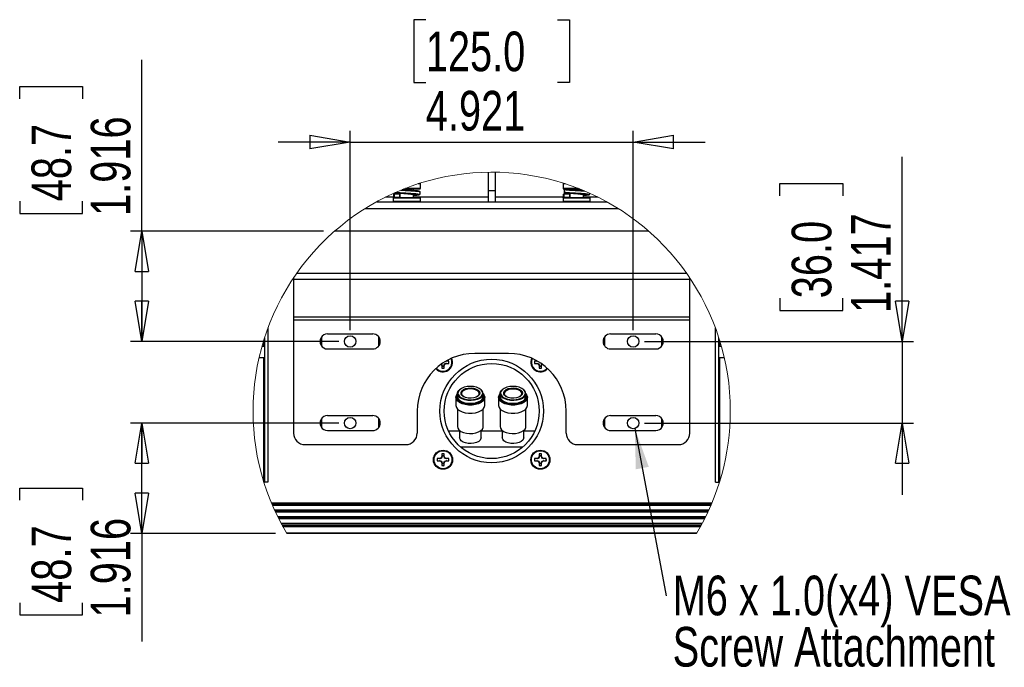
# Model space of a CAD drawing. Header units: inches. Extents: x 0.3 to 33.8, y 0.2 to 21.7.
# Tile 58 of 90: x 25.4 to 28.8, y 4 to 6.2. Entities that reach past the tile are written whole.
import ezdxf

# ---------------------------------------------------------------- set-up
doc = ezdxf.new("R2010")
doc.units = ezdxf.units.IN
doc.header["$MEASUREMENT"] = 0
doc.layers.add('BORDERS', color=7, linetype='Continuous')
doc.styles.add('SLDTEXTSTYLE0', font='TXT', dxfattribs={"width": 0.75})
doc.dimstyles.new('SLDDIMSTYLE1', dxfattribs={"dimtxt": 0.18, "dimasz": 0.14, "dimexe": 0, "dimexo": 0.0625, "dimgap": 0, "dimtad": 0, "dimtih": 1, "dimtoh": 1, "dimdec": 0, "dimrnd": 1e-09, "dimzin": 0, "dimdsep": 46, "dimtxsty": 'Standard', "dimsah": 1, "dimcen": 0.09, "dimadec": 0, "dimazin": 0, "dimtfac": 0.14, "dimtdec": 0, "dimtofl": 0, "dimtmove": 0, "dimatfit": 3, "dimfxl": 0, "dimfrac": 2, "dimtolj": 1, "dimtzin": 0, "dimarcsym": 0})
doc.dimstyles.new('SLDDIMSTYLE5', dxfattribs={"dimtxt": 0.137795, "dimasz": 0.14, "dimexe": 0, "dimexo": 0.0625, "dimgap": 0.034449, "dimtad": 1, "dimdec": 3, "dimlfac": 5, "dimrnd": 1e-09, "dimzin": 12, "dimdsep": 46, "dimtxsty": 'SLDTEXTSTYLE0', "dimblk1": 'CLOSED', "dimblk2": 'CLOSED', "dimsah": 1, "dimcen": 0.09, "dimadec": 0, "dimazin": 3, "dimtfac": 1, "dimtdec": 3, "dimtmove": 0, "dimatfit": 0, "dimldrblk": 'CLOSED', "dimfxl": 0, "dimfrac": 2, "dimtolj": 1, "dimtzin": 12, "dimarcsym": 0})
doc.dimstyles.new('SLDDIMSTYLE6', dxfattribs={"dimtxt": 0.137795, "dimasz": 0.14, "dimexe": 0, "dimexo": 0.0625, "dimgap": 0.034449, "dimtad": 1, "dimdec": 3, "dimlfac": 5, "dimrnd": 1e-09, "dimzin": 12, "dimdsep": 46, "dimtxsty": 'SLDTEXTSTYLE0', "dimblk1": 'CLOSED', "dimblk2": 'CLOSED', "dimsah": 1, "dimcen": 0.09, "dimadec": 0, "dimazin": 3, "dimtfac": 1, "dimtdec": 3, "dimtofl": 0, "dimtmove": 0, "dimatfit": 3, "dimldrblk": 'CLOSED', "dimfxl": 0, "dimfrac": 2, "dimtolj": 1, "dimtzin": 12, "dimarcsym": 0})

# ---------------------------------------------------------------- blocks, each defined once
blk = doc.blocks.new('_Closed')
at = {"color": 0, "linetype": 'ByBlock', "lineweight": -2}
for p, q in [((-1, 0.166667), (0, 0)), ((-1, 0.166667), (-1, -0.166667)), ((0, 0), (-1, -0.166667)), ((0, 0), (-1, 0))]:
    blk.add_line(p, q, dxfattribs=at)
blk = doc.blocks.new('_D_13')
at = {"layer": 'BORDERS'}
for p, q in [((26.8023, 6.2335), (26.7603, 6.2335)), ((26.7603, 6.2335), (26.7603, 6.0148)), ((27.2604, 6.2335), (27.3024, 6.2335)), ((27.3024, 6.2335), (27.3024, 6.0148)), ((26.7603, 6.0148), (26.8023, 6.0148)), ((27.3024, 6.0148), (27.2604, 6.0148)), ((26.5392, 5.155), (26.5392, 5.848)), ((27.5235, 5.155), (27.5235, 5.848)), ((26.5392, 5.8086), (26.2892, 5.8086)), ((26.5392, 5.8086), (27.5235, 5.8086)), ((27.5235, 5.8086), (27.7735, 5.8086))]:
    blk.add_line(p, q, dxfattribs=at)
at = {"layer": 'BORDERS', "xscale": 0.14, "yscale": 0.14}
blk.add_blockref('_Closed', (26.5392, 5.8086, -0.3881), dxfattribs=at)
at = {"layer": 'BORDERS', "xscale": 0.14, "yscale": 0.14, "rotation": 180.0000000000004}
blk.add_blockref('_Closed', (27.5235, 5.8086, -0.3881), dxfattribs=at)
at = {"layer": 'BORDERS', "char_height": 0.1378, "attachment_point": 1, "style": 'SLDTEXTSTYLE0'}
for s, insert in [('125.0', (26.8023, 6.1924)), ('4.921', (26.8023, 5.9862))]:
    blk.add_mtext(s, dxfattribs=dict(at, insert=insert))
blk = doc.blocks.new('_D_14')
at = {"layer": 'BORDERS'}
for p, q in [((25.8148, 5.4989), (25.8148, 6.0938)), ((25.3899, 5.959), (25.3899, 6.0009)), ((25.3899, 6.0009), (25.6086, 6.0009)), ((25.6086, 6.0009), (25.6086, 5.959)), ((25.3899, 5.6026), (25.3899, 5.5606)), ((25.6086, 5.5606), (25.6086, 5.6026)), ((25.3899, 5.5606), (25.6086, 5.5606)), ((26.4459, 5.4989), (25.7754, 5.4989)), ((25.8148, 5.4989), (25.8148, 5.1156)), ((26.4999, 5.1156), (25.7754, 5.1156))]:
    blk.add_line(p, q, dxfattribs=at)
at = {"layer": 'BORDERS', "xscale": 0.14, "yscale": 0.14}
for p, rotation in [((25.8148, 5.4989, -0.3881), 90.0000000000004), ((25.8148, 5.1156, -0.3881), 270.0000000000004)]:
    blk.add_blockref('_Closed', p, dxfattribs=dict(at, rotation=rotation))
at = {"layer": 'BORDERS', "char_height": 0.1378, "attachment_point": 1, "rotation": 90, "style": 'SLDTEXTSTYLE0'}
for s, insert in [('1.916', (25.6371, 5.5517)), ('48.7', (25.431, 5.6026))]:
    blk.add_mtext(s, dxfattribs=dict(at, insert=insert))
blk = doc.blocks.new('_D_15')
at = {"layer": 'BORDERS'}
for p, q in [((26.4999, 4.8322), (25.7754, 4.8322)), ((25.8148, 4.4489), (25.8148, 4.8322)), ((25.3899, 4.5639), (25.3899, 4.6059)), ((25.3899, 4.6059), (25.6086, 4.6059)), ((25.6086, 4.6059), (25.6086, 4.5639)), ((26.2791, 4.4489), (25.7754, 4.4489)), ((25.8148, 4.4489), (25.8148, 4.0727)), ((25.3899, 4.2076), (25.3899, 4.1656)), ((25.6086, 4.1656), (25.6086, 4.2076)), ((25.3899, 4.1656), (25.6086, 4.1656))]:
    blk.add_line(p, q, dxfattribs=at)
at = {"layer": 'BORDERS', "xscale": 0.14, "yscale": 0.14}
for p, rotation in [((25.8148, 4.8322, -0.3881), 90.0000000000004), ((25.8148, 4.4489, -0.3881), 270.0000000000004)]:
    blk.add_blockref('_Closed', p, dxfattribs=dict(at, rotation=rotation))
at = {"layer": 'BORDERS', "char_height": 0.1378, "attachment_point": 1, "rotation": 90, "style": 'SLDTEXTSTYLE0'}
for s, insert in [('1.916', (25.6371, 4.1567)), ('48.7', (25.431, 4.2076))]:
    blk.add_mtext(s, dxfattribs=dict(at, insert=insert))
blk = doc.blocks.new('_D_16')
at = {"layer": 'BORDERS'}
for p, q in [((28.4586, 5.1156), (28.4586, 5.7569)), ((28.0337, 5.622), (28.0337, 5.664)), ((28.0337, 5.664), (28.2524, 5.664)), ((28.2524, 5.664), (28.2524, 5.622)), ((28.0337, 5.2656), (28.0337, 5.2237)), ((28.2524, 5.2237), (28.2524, 5.2656)), ((28.0337, 5.2237), (28.2524, 5.2237)), ((27.5629, 5.1156), (28.498, 5.1156)), ((28.4586, 5.1156), (28.4586, 4.8322)), ((27.5629, 4.8322), (28.498, 4.8322)), ((28.4586, 4.8322), (28.4586, 4.5822))]:
    blk.add_line(p, q, dxfattribs=at)
at = {"layer": 'BORDERS', "xscale": 0.14, "yscale": 0.14}
for p, rotation in [((28.4586, 5.1156, -0.3881), 269.9999999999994), ((28.4586, 4.8322, -0.3881), 89.99999999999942)]:
    blk.add_blockref('_Closed', p, dxfattribs=dict(at, rotation=rotation))
at = {"layer": 'BORDERS', "char_height": 0.1378, "attachment_point": 1, "rotation": 90, "style": 'SLDTEXTSTYLE0'}
for s, insert in [('1.417', (28.281, 5.2147)), ('36.0', (28.0748, 5.2656))]:
    blk.add_mtext(s, dxfattribs=dict(at, insert=insert))
blk = doc.blocks.new('SW_NOTE_0_16')
at = {"layer": 'BORDERS', "color": 0, "char_height": 0.137795, "attachment_point": 1, "style": 'SLDTEXTSTYLE0'}
for s, insert in [('M6 x 1.0(x4) VESA Mounting', (0.0221, 0.0696)), ('Screw Attachment', (0.0221, -0.1086))]:
    blk.add_mtext(s, dxfattribs=dict(at, insert=insert))

msp = doc.modelspace()

# ---------------------------------------------------------------- linework, layer by layer
at = {"color": 7, "linetype": 'Continuous', "lineweight": 25}
for p, q in [((27.01954, 5.70375), (27.01954, 5.64063)), ((27.04317, 5.70375), (27.04317, 5.64063)), ((26.78332, 5.66336), (26.77536, 5.66336)), ((26.78332, 5.66336), (26.78237, 5.6656)), ((26.78332, 5.64762), (26.78332, 5.66336)), ((27.28034, 5.6656), (27.27939, 5.66336)), ((27.27939, 5.66336), (27.27939, 5.64762)), ((27.28735, 5.66336), (27.27939, 5.66336)), ((26.69133, 5.61701), (26.6618, 5.61701)), ((26.68962, 5.62728), (26.68962, 5.61823)), ((26.68962, 5.61824), (26.69284, 5.6172)), ((26.68963, 5.6273), (26.69284, 5.62626)), ((26.69139, 5.62907), (26.69438, 5.62803)), ((26.69284, 5.6172), (26.69284, 5.62626)), ((26.69515, 5.63265), (26.69511, 5.63267)), ((26.71246, 5.62805), (26.71063, 5.62735)), ((26.71246, 5.61701), (26.71124, 5.61701)), ((26.71128, 5.62636), (26.71128, 5.6173)), ((26.71246, 5.63103), (26.71246, 5.61544)), ((26.78096, 5.64525), (26.72508, 5.64525)), ((26.78332, 5.64762), (26.7311, 5.64762)), ((26.73121, 5.62976), (26.73299, 5.62958)), ((26.75475, 5.62718), (26.75657, 5.62692)), ((26.7597, 5.64049), (26.7597, 5.64525)), ((26.7597, 5.61544), (26.7597, 5.62634)), ((27.01954, 5.61701), (26.7597, 5.61701)), ((26.78254, 5.62691), (26.78254, 5.63597)), ((27.01954, 5.64063), (27.01954, 5.60126)), ((27.01954, 5.64063), (27.04317, 5.64063)), ((27.04317, 5.64063), (27.04317, 5.60126)), ((27.28167, 5.61701), (27.04317, 5.61701)), ((27.28765, 5.64762), (27.27939, 5.64762)), ((27.28017, 5.61824), (27.28339, 5.6172)), ((27.28018, 5.6273), (27.28339, 5.62626)), ((27.28018, 5.62728), (27.28018, 5.61823)), ((27.2896, 5.64525), (27.28175, 5.64525)), ((27.28194, 5.62907), (27.28493, 5.62803)), ((27.28339, 5.6172), (27.28339, 5.62626)), ((27.28417, 5.63443), (27.28417, 5.64348)), ((27.33161, 5.64762), (27.28765, 5.64762)), ((27.33763, 5.64525), (27.2896, 5.64525)), ((27.30301, 5.62805), (27.30119, 5.62735)), ((27.30301, 5.61701), (27.30179, 5.61701)), ((27.30183, 5.62636), (27.30183, 5.6173)), ((27.30301, 5.63103), (27.30301, 5.61544)), ((27.32176, 5.62976), (27.32354, 5.62958)), ((27.3453, 5.62718), (27.34712, 5.62692)), ((27.35025, 5.61544), (27.35025, 5.62634)), ((27.40091, 5.61701), (27.35025, 5.61701)), ((27.37309, 5.62691), (27.37309, 5.63021)), ((26.63169, 5.60126), (27.43102, 5.60126)), ((26.68884, 5.61402), (26.68884, 5.60268)), ((26.73608, 5.61402), (26.68884, 5.61402)), ((26.68884, 5.60268), (26.73608, 5.60268)), ((26.69025, 5.61544), (26.73608, 5.61544)), ((26.73608, 5.61544), (26.78191, 5.61544)), ((26.78332, 5.61402), (26.73608, 5.61402)), ((26.73608, 5.60268), (26.78332, 5.60268)), ((26.78332, 5.60268), (26.78332, 5.61402)), ((27.01954, 5.60126), (27.04317, 5.60126)), ((27.27939, 5.61402), (27.27939, 5.60268)), ((27.32663, 5.61402), (27.27939, 5.61402)), ((27.27939, 5.60268), (27.32663, 5.60268)), ((27.2808, 5.61544), (27.32663, 5.61544)), ((27.32663, 5.61544), (27.37246, 5.61544)), ((27.37388, 5.61402), (27.32663, 5.61402)), ((27.32663, 5.60268), (27.37388, 5.60268)), ((27.37388, 5.60268), (27.37388, 5.61402)), ((26.59143, 5.57764), (27.47128, 5.57764)), ((27.5774, 5.4989), (26.48531, 5.4989)), ((26.35362, 5.35292), (27.70909, 5.35292)), ((26.34238, 5.33661), (26.34238, 5.33254)), ((26.34238, 5.33254), (27.72033, 5.33254)), ((26.34238, 5.33254), (26.34238, 5.20063)), ((27.72033, 5.33254), (27.72033, 5.33661)), ((27.72033, 5.20063), (27.72033, 5.33254)), ((26.34238, 5.20063), (27.72033, 5.20063)), ((26.34238, 5.20063), (26.34238, 5.19044)), ((26.34238, 5.19044), (27.72033, 5.19044)), ((26.34238, 5.19044), (26.34238, 4.79674)), ((27.72033, 5.19044), (27.72033, 5.20063)), ((27.72033, 4.79674), (27.72033, 5.19044)), ((26.25326, 5.1626), (26.25326, 4.6269)), ((26.46049, 5.14162), (26.61797, 5.14162)), ((27.44474, 5.14162), (27.60222, 5.14162)), ((27.80926, 4.6269), (27.80926, 5.16314)), ((26.23826, 5.1184), (26.23826, 5.09785)), ((26.24126, 5.12793), (26.24126, 4.6269)), ((26.43923, 5.13057), (26.43923, 5.10069)), ((26.63923, 5.10069), (26.63923, 5.13057)), ((27.42348, 5.13057), (27.42348, 5.10069)), ((27.62348, 5.10069), (27.62348, 5.13057)), ((27.82126, 4.6269), (27.82126, 5.12855)), ((27.82426, 5.09785), (27.82426, 5.11905)), ((26.24126, 5.09785), (26.23221, 5.09785)), ((26.46049, 5.08965), (26.61797, 5.08965)), ((27.09041, 5.0739), (26.9723, 5.0739)), ((27.44474, 5.08965), (27.60222, 5.08965)), ((27.8305, 5.09785), (27.82126, 5.09785)), ((26.22264, 5.06035), (26.24126, 5.06035)), ((26.23826, 5.06035), (26.23826, 4.6294)), ((26.85567, 5.03637), (26.85794, 5.03089)), ((26.8653, 5.03108), (26.86753, 5.03773)), ((26.86626, 5.03089), (26.86863, 5.03663)), ((26.86753, 5.03773), (26.86863, 5.03663)), ((26.86863, 5.03663), (26.87437, 5.039)), ((26.87437, 5.04732), (26.87338, 5.04773)), ((26.87417, 5.04636), (26.87437, 5.04732)), ((26.88219, 5.04717), (26.87417, 5.04636)), ((26.87417, 5.03996), (26.87437, 5.039)), ((26.87417, 5.03996), (26.88219, 5.03915)), ((26.88248, 5.04732), (26.87437, 5.04732)), ((26.87437, 5.039), (26.88248, 5.039)), ((26.88219, 5.04717), (26.88248, 5.04732)), ((26.88219, 5.03915), (26.88248, 5.039)), ((27.18835, 5.04732), (27.18024, 5.04732)), ((27.18052, 5.04717), (27.18024, 5.04732)), ((27.18052, 5.03915), (27.18024, 5.039)), ((27.18024, 5.039), (27.18835, 5.039)), ((27.18854, 5.04636), (27.18052, 5.04717)), ((27.18052, 5.03915), (27.18854, 5.03996)), ((27.18933, 5.04773), (27.18835, 5.04732)), ((27.18854, 5.04636), (27.18835, 5.04732)), ((27.18854, 5.03996), (27.18835, 5.039)), ((27.18835, 5.039), (27.19408, 5.03663)), ((27.18854, 5.03996), (27.19518, 5.03773)), ((27.19518, 5.03773), (27.19408, 5.03663)), ((27.19408, 5.03663), (27.19646, 5.03089)), ((27.20382, 5.03108), (27.20605, 5.03773)), ((27.20478, 5.03089), (27.20705, 5.03637)), ((27.82126, 5.06035), (27.84007, 5.06035)), ((27.82426, 4.62876), (27.82426, 5.06035)), ((26.85889, 5.03108), (26.85794, 5.03089)), ((26.85794, 5.03089), (26.85794, 5.02278)), ((26.85809, 5.02307), (26.85794, 5.02278)), ((26.85889, 5.03108), (26.85809, 5.02307)), ((26.8653, 5.03108), (26.86626, 5.03089)), ((26.8661, 5.02307), (26.8653, 5.03108)), ((26.8661, 5.02307), (26.86626, 5.02278)), ((26.86626, 5.02278), (26.86626, 5.03089)), ((27.19741, 5.03108), (27.19646, 5.03089)), ((27.19646, 5.03089), (27.19646, 5.02278)), ((27.19661, 5.02307), (27.19646, 5.02278)), ((27.19741, 5.03108), (27.19661, 5.02307)), ((27.20382, 5.03108), (27.20478, 5.03089)), ((27.20462, 5.02307), (27.20382, 5.03108)), ((27.20462, 5.02307), (27.20478, 5.02278)), ((27.20478, 5.02278), (27.20478, 5.03089)), ((26.91234, 4.93257), (26.91136, 4.93105)), ((26.91209, 4.93458), (26.91209, 4.925)), ((26.98999, 4.93627), (26.98941, 4.93294)), ((27.00229, 4.925), (27.00229, 4.93458)), ((27.06043, 4.9322), (27.05971, 4.93105)), ((27.06043, 4.93458), (27.06043, 4.925)), ((27.13833, 4.93626), (27.13775, 4.93294)), ((27.15063, 4.92499), (27.15063, 4.93458)), ((26.90719, 4.92163), (26.90719, 4.89321)), ((26.91057, 4.92697), (26.91209, 4.93066)), ((27.00405, 4.92584), (27.00429, 4.92331)), ((27.00495, 4.92072), (27.00519, 4.92331)), ((27.00719, 4.89321), (27.00719, 4.92163)), ((27.05553, 4.92163), (27.05553, 4.8932)), ((27.05891, 4.92696), (27.06043, 4.93066)), ((27.15239, 4.92584), (27.15263, 4.92331)), ((27.15329, 4.92072), (27.15353, 4.92331)), ((27.15553, 4.8932), (27.15553, 4.92163)), ((26.7723, 4.8739), (26.7723, 4.79674)), ((26.91208, 4.88153), (26.91208, 4.82004)), ((27.00228, 4.82004), (27.00228, 4.88153)), ((27.06043, 4.88153), (27.06043, 4.82004)), ((27.15063, 4.82004), (27.15063, 4.88152)), ((27.29041, 4.79674), (27.29041, 4.8739)), ((26.43923, 4.84711), (26.43923, 4.81723)), ((26.46049, 4.85815), (26.61797, 4.85815)), ((26.63923, 4.81723), (26.63923, 4.84711)), ((27.42348, 4.84711), (27.42348, 4.81723)), ((27.44474, 4.85815), (27.60222, 4.85815)), ((27.62348, 4.81723), (27.62348, 4.84711)), ((26.46049, 4.80618), (26.61797, 4.80618)), ((26.881, 4.80525), (26.91988, 4.80525)), ((26.91988, 4.80632), (26.91988, 4.78102)), ((26.99448, 4.78101), (26.99448, 4.80632)), ((26.99448, 4.80525), (27.06823, 4.80525)), ((27.06823, 4.80632), (27.06822, 4.78101)), ((27.14282, 4.78101), (27.14283, 4.80632)), ((27.14283, 4.80525), (27.18171, 4.80525)), ((27.44474, 4.80618), (27.60222, 4.80618)), ((26.38175, 4.75737), (26.73293, 4.75737)), ((27.13829, 4.74787), (26.92442, 4.74787)), ((27.32978, 4.75737), (27.68096, 4.75737)), ((26.84983, 4.7088), (26.84172, 4.7088)), ((26.842, 4.70865), (26.84172, 4.7088)), ((26.842, 4.70063), (26.84172, 4.70048)), ((26.84172, 4.70048), (26.84983, 4.70048)), ((26.85002, 4.70784), (26.842, 4.70865)), ((26.842, 4.70063), (26.85002, 4.70144)), ((26.85556, 4.71118), (26.84983, 4.7088)), ((26.85002, 4.70784), (26.84983, 4.7088)), ((26.85002, 4.70144), (26.84983, 4.70048)), ((26.84983, 4.70048), (26.85556, 4.69811)), ((26.85002, 4.70144), (26.85666, 4.69921)), ((26.85794, 4.71691), (26.85556, 4.71118)), ((26.85666, 4.71007), (26.85556, 4.71118)), ((26.85666, 4.69921), (26.85556, 4.69811)), ((26.85556, 4.69811), (26.85794, 4.69237)), ((26.85889, 4.71672), (26.85666, 4.71007)), ((26.85794, 4.72502), (26.85794, 4.71691)), ((26.85809, 4.72474), (26.85794, 4.72502)), ((26.85889, 4.71672), (26.85794, 4.71691)), ((26.85889, 4.69256), (26.85794, 4.69237)), ((26.85794, 4.69237), (26.85794, 4.68426)), ((26.85809, 4.72474), (26.85889, 4.71672)), ((26.85889, 4.69256), (26.85809, 4.68454)), ((26.8653, 4.71672), (26.8661, 4.72474)), ((26.8653, 4.71672), (26.86626, 4.71691)), ((26.8653, 4.69256), (26.86753, 4.69921)), ((26.8653, 4.69256), (26.86626, 4.69237)), ((26.8661, 4.68454), (26.8653, 4.69256)), ((26.8661, 4.72474), (26.86626, 4.72502)), ((26.86626, 4.71691), (26.86626, 4.72502)), ((26.86863, 4.71118), (26.86626, 4.71691)), ((26.86626, 4.69237), (26.86863, 4.69811)), ((26.86626, 4.68426), (26.86626, 4.69237)), ((26.86753, 4.71007), (26.86863, 4.71118)), ((26.87417, 4.70784), (26.86753, 4.71007)), ((26.86753, 4.69921), (26.86863, 4.69811)), ((26.87437, 4.7088), (26.86863, 4.71118)), ((26.86863, 4.69811), (26.87437, 4.70048)), ((26.87417, 4.70784), (26.87437, 4.7088)), ((26.88219, 4.70865), (26.87417, 4.70784)), ((26.87417, 4.70144), (26.87437, 4.70048)), ((26.87417, 4.70144), (26.88219, 4.70063)), ((26.88248, 4.7088), (26.87437, 4.7088)), ((26.87437, 4.70048), (26.88248, 4.70048)), ((26.88219, 4.70865), (26.88248, 4.7088)), ((26.88219, 4.70063), (26.88248, 4.70048)), ((27.18835, 4.7088), (27.18024, 4.7088)), ((27.18052, 4.70865), (27.18024, 4.7088)), ((27.18052, 4.70063), (27.18024, 4.70048)), ((27.18024, 4.70048), (27.18835, 4.70048)), ((27.18854, 4.70784), (27.18052, 4.70865)), ((27.18052, 4.70063), (27.18854, 4.70144)), ((27.19408, 4.71118), (27.18835, 4.7088)), ((27.18854, 4.70784), (27.18835, 4.7088)), ((27.18854, 4.70144), (27.18835, 4.70048)), ((27.18835, 4.70048), (27.19408, 4.69811)), ((27.18854, 4.70144), (27.19518, 4.69921)), ((27.19646, 4.71691), (27.19408, 4.71118)), ((27.19518, 4.71007), (27.19408, 4.71118)), ((27.19518, 4.69921), (27.19408, 4.69811)), ((27.19408, 4.69811), (27.19646, 4.69237)), ((27.19741, 4.71672), (27.19518, 4.71007)), ((27.19646, 4.72502), (27.19646, 4.71691)), ((27.19661, 4.72474), (27.19646, 4.72502)), ((27.19741, 4.71672), (27.19646, 4.71691)), ((27.19741, 4.69256), (27.19646, 4.69237)), ((27.19646, 4.69237), (27.19646, 4.68426)), ((27.19661, 4.72474), (27.19741, 4.71672)), ((27.19741, 4.69256), (27.19661, 4.68454)), ((27.20382, 4.71672), (27.20462, 4.72474)), ((27.20382, 4.71672), (27.20478, 4.71691)), ((27.20382, 4.69256), (27.20605, 4.69921)), ((27.20382, 4.69256), (27.20478, 4.69237)), ((27.20462, 4.68454), (27.20382, 4.69256)), ((27.20462, 4.72474), (27.20478, 4.72502)), ((27.20478, 4.71691), (27.20478, 4.72502)), ((27.20715, 4.71118), (27.20478, 4.71691)), ((27.20478, 4.69237), (27.20715, 4.69811)), ((27.20478, 4.68426), (27.20478, 4.69237)), ((27.20605, 4.71007), (27.20715, 4.71118)), ((27.2127, 4.70784), (27.20605, 4.71007)), ((27.20605, 4.69921), (27.20715, 4.69811)), ((27.21289, 4.7088), (27.20715, 4.71118)), ((27.20715, 4.69811), (27.21289, 4.70048)), ((27.2127, 4.70784), (27.21289, 4.7088)), ((27.22071, 4.70865), (27.2127, 4.70784)), ((27.2127, 4.70144), (27.21289, 4.70048)), ((27.2127, 4.70144), (27.22071, 4.70063)), ((27.221, 4.7088), (27.21289, 4.7088)), ((27.21289, 4.70048), (27.221, 4.70048)), ((27.22071, 4.70865), (27.221, 4.7088)), ((27.22071, 4.70063), (27.221, 4.70048)), ((26.85809, 4.68454), (26.85794, 4.68426)), ((26.8661, 4.68454), (26.86626, 4.68426)), ((27.19661, 4.68454), (27.19646, 4.68426)), ((27.20462, 4.68454), (27.20478, 4.68426)), ((26.23903, 4.6269), (26.24126, 4.6269)), ((26.25326, 4.6269), (26.24126, 4.6269)), ((27.80926, 4.6269), (27.82126, 4.6269)), ((27.82126, 4.6269), (27.82368, 4.6269)), ((26.26518, 4.5549), (27.79753, 4.5549)), ((27.7967, 4.5529), (26.26602, 4.5529)), ((27.79628, 4.5519), (26.26644, 4.5519)), ((27.79405, 4.54666), (26.26866, 4.54666)), ((27.79347, 4.54531), (26.26925, 4.54531)), ((27.78663, 4.5299), (26.27608, 4.5299)), ((27.78601, 4.52854), (26.2767, 4.52854)), ((27.78367, 4.52346), (26.27904, 4.52346)), ((27.78304, 4.52211), (26.27967, 4.52211)), ((27.77563, 4.5067), (26.28708, 4.5067)), ((27.77496, 4.50534), (26.28775, 4.50534)), ((27.77242, 4.50026), (26.29029, 4.50026)), ((27.77174, 4.49891), (26.29097, 4.49891)), ((27.76373, 4.4835), (26.29898, 4.4835)), ((27.763, 4.48214), (26.29971, 4.48214)), ((26.30254, 4.4769), (27.76017, 4.4769)), ((26.30308, 4.4759), (27.75963, 4.4759)), ((26.30418, 4.4739), (27.75853, 4.4739)), ((27.75743, 4.4719), (26.30528, 4.4719)), ((26.31731, 4.4509), (27.7454, 4.4509)), ((27.74421, 4.4489), (26.3185, 4.4489))]:
    msp.add_line(p, q, dxfattribs=at)
at = {"color": 7, "linetype": 'Continuous', "lineweight": 25, "flags": 128}
for points in [[(27.00719, 4.92163), (27.00573, 4.91516), (27.00146, 4.90906), (26.99461, 4.90369), (26.98559, 4.89937), (26.97492, 4.89634), (26.96321, 4.89478), (26.95116, 4.89478), (26.93945, 4.89634), (26.92878, 4.89937), (26.91976, 4.9037), (26.91291, 4.90906), (26.90864, 4.91516), (26.90719, 4.92163), (26.90864, 4.92811), (26.91205, 4.93327)], [(27.00229, 4.93458), (27.00087, 4.92852), (26.99671, 4.92283), (26.99006, 4.91788), (26.98135, 4.91398), (26.97112, 4.91138), (26.96002, 4.91023), (26.94873, 4.91062), (26.93798, 4.91251), (26.92844, 4.91578), (26.9207, 4.92024), (26.91525, 4.9256), (26.91244, 4.93153), (26.91244, 4.93764), (26.91525, 4.94357), (26.9207, 4.94893), (26.92349, 4.9508)], [(26.91456, 4.93281), (26.91555, 4.93023), (26.91986, 4.92461), (26.92671, 4.91978), (26.93564, 4.91607), (26.94603, 4.91374), (26.95719, 4.91295), (26.96834, 4.91374), (26.97874, 4.91607), (26.98766, 4.91978), (26.99451, 4.92461), (26.99828, 4.92924)], [(26.99741, 4.94464), (26.99451, 4.94792), (26.98766, 4.95275), (26.97874, 4.95646), (26.96834, 4.95879), (26.95719, 4.95958), (26.94603, 4.95879), (26.93564, 4.95646), (26.92671, 4.95275), (26.91986, 4.94793), (26.9159, 4.94296)], [(26.92495, 4.933), (26.92475, 4.93362), (26.92475, 4.93891), (26.92763, 4.94397), (26.93314, 4.94834), (26.94079, 4.95163), (26.94989, 4.95357), (26.95964, 4.95396), (26.96917, 4.95278), (26.97764, 4.95014), (26.98429, 4.94626), (26.98853, 4.9415), (26.98999, 4.93627), (26.98999, 4.93627)], [(26.98941, 4.93294), (26.98853, 4.93104), (26.98429, 4.92627), (26.97764, 4.92239), (26.96917, 4.91975), (26.95964, 4.91857), (26.94989, 4.91897), (26.94079, 4.9209), (26.93314, 4.9242), (26.92763, 4.92857), (26.92495, 4.933)], [(26.98799, 4.93458), (26.98648, 4.93973), (26.9821, 4.94438), (26.97529, 4.94806), (26.9667, 4.95043), (26.95719, 4.95125), (26.94767, 4.95043), (26.93908, 4.94807), (26.93227, 4.94438), (26.92789, 4.93973), (26.92639, 4.93458), (26.92789, 4.92944), (26.93227, 4.92479), (26.93287, 4.92436)], [(26.98798, 4.93425), (26.98648, 4.93906), (26.9821, 4.94371), (26.97529, 4.94739), (26.9667, 4.94976), (26.95719, 4.95057), (26.94767, 4.94976), (26.93908, 4.94739), (26.93227, 4.94371), (26.92789, 4.93906), (26.92639, 4.93425)], [(27.00029, 4.93627), (26.99882, 4.9423), (26.99741, 4.94464)], [(26.99828, 4.92924), (26.99882, 4.93023), (27.00029, 4.93627)], [(27.00229, 4.93331), (27.00573, 4.92811), (27.00719, 4.92163)], [(27.00519, 4.92331), (27.00379, 4.92953), (27.00229, 4.9322)], [(27.15553, 4.92163), (27.15407, 4.91516), (27.1498, 4.90906), (27.14295, 4.90369), (27.13393, 4.89937), (27.12326, 4.89634), (27.11155, 4.89478), (27.0995, 4.89478), (27.0878, 4.89634), (27.07712, 4.89937), (27.0681, 4.90369), (27.06125, 4.90906), (27.05698, 4.91516), (27.05553, 4.92163), (27.05698, 4.9281), (27.06043, 4.93331)], [(27.15063, 4.93458), (27.14921, 4.92851), (27.14505, 4.92283), (27.1384, 4.91788), (27.12969, 4.91398), (27.11946, 4.91138), (27.10836, 4.91023), (27.09708, 4.91061), (27.08632, 4.9125), (27.07678, 4.91578), (27.06904, 4.92024), (27.06359, 4.9256), (27.06078, 4.93152), (27.06078, 4.93764), (27.06359, 4.94356), (27.06904, 4.94892), (27.07178, 4.95077)], [(27.0629, 4.93281), (27.0639, 4.93023), (27.0682, 4.92461), (27.07505, 4.91978), (27.08398, 4.91607), (27.09437, 4.91374), (27.10553, 4.91295), (27.11668, 4.91374), (27.12708, 4.91607), (27.136, 4.91978), (27.14285, 4.9246), (27.14662, 4.92924)], [(27.14575, 4.94464), (27.14285, 4.94792), (27.136, 4.95275), (27.12708, 4.95646), (27.11668, 4.95879), (27.10553, 4.95958), (27.09437, 4.95879), (27.08398, 4.95646), (27.07505, 4.95275), (27.0682, 4.94792), (27.06424, 4.94296)], [(27.07329, 4.933), (27.07309, 4.93362), (27.07309, 4.93891), (27.07598, 4.94396), (27.08148, 4.94833), (27.08913, 4.95163), (27.09823, 4.95356), (27.10798, 4.95396), (27.11751, 4.95278), (27.12598, 4.95014), (27.13263, 4.94626), (27.13687, 4.94149), (27.13833, 4.93626), (27.13833, 4.93626)], [(27.13775, 4.93294), (27.13687, 4.93103), (27.13263, 4.92627), (27.12598, 4.92239), (27.11751, 4.91975), (27.10798, 4.91857), (27.09823, 4.91896), (27.08913, 4.9209), (27.08148, 4.92419), (27.07598, 4.92857), (27.07329, 4.933)], [(27.13633, 4.93458), (27.13482, 4.93973), (27.13045, 4.94438), (27.12363, 4.94806), (27.11505, 4.95043), (27.10553, 4.95125), (27.09601, 4.95043), (27.08742, 4.94806), (27.08061, 4.94438), (27.07623, 4.93973), (27.07473, 4.93458), (27.07623, 4.92943), (27.08061, 4.92479), (27.08121, 4.92436)], [(27.13632, 4.93425), (27.13589, 4.93672), (27.1328, 4.94165), (27.12704, 4.94583), (27.11917, 4.94885), (27.10997, 4.9504), (27.10034, 4.95033), (27.09121, 4.94866), (27.08348, 4.94555), (27.07792, 4.94129), (27.07505, 4.93632), (27.07473, 4.93425)], [(27.14863, 4.93626), (27.14716, 4.9423), (27.14575, 4.94464)], [(27.14662, 4.92924), (27.14716, 4.93023), (27.14863, 4.93626)], [(27.15063, 4.93331), (27.15407, 4.9281), (27.15553, 4.92163)], [(27.15353, 4.92331), (27.15213, 4.92953), (27.15063, 4.9322)], [(26.90964, 4.91976), (26.91058, 4.9171), (26.91468, 4.91125), (26.92126, 4.90609), (26.92992, 4.90194), (26.94016, 4.89903), (26.9514, 4.89754), (26.96297, 4.89754), (26.97421, 4.89903), (26.98445, 4.90194), (26.99311, 4.90609), (26.99969, 4.91125), (27.00379, 4.9171), (27.00495, 4.92072)], [(27.00163, 4.91487), (26.99846, 4.91104), (26.99152, 4.90587), (26.98242, 4.9018), (26.97174, 4.89908), (26.96014, 4.89788), (26.94836, 4.89828), (26.93713, 4.90026), (26.92716, 4.90368), (26.91908, 4.90834), (26.91339, 4.91393), (26.91205, 4.91603)], [(26.91209, 4.925), (26.91244, 4.92194), (26.91525, 4.91602), (26.9207, 4.91066), (26.92844, 4.9062), (26.93798, 4.90292), (26.94873, 4.90103), (26.96002, 4.90065), (26.97112, 4.90179), (26.98135, 4.90439), (26.99006, 4.90829), (26.99671, 4.91324), (27.00087, 4.91893), (27.00229, 4.925)], [(27.00429, 4.92331), (27.00281, 4.91698), (27.00163, 4.91487)], [(27.00229, 4.93066), (27.00281, 4.92965), (27.00405, 4.92584)], [(27.05798, 4.91976), (27.05892, 4.9171), (27.06303, 4.91124), (27.0696, 4.90609), (27.07826, 4.90194), (27.08851, 4.89903), (27.09974, 4.89753), (27.11131, 4.89753), (27.12255, 4.89903), (27.13279, 4.90194), (27.14146, 4.90609), (27.14803, 4.91124), (27.15213, 4.9171), (27.15329, 4.92072)], [(27.14997, 4.91487), (27.1468, 4.91104), (27.13986, 4.90587), (27.13076, 4.9018), (27.12008, 4.89908), (27.10848, 4.89788), (27.0967, 4.89828), (27.08547, 4.90026), (27.0755, 4.90368), (27.06742, 4.90834), (27.06173, 4.91393), (27.06039, 4.91603)], [(27.06043, 4.925), (27.06078, 4.92194), (27.06359, 4.91601), (27.06904, 4.91065), (27.07678, 4.90619), (27.08632, 4.90292), (27.09708, 4.90103), (27.10836, 4.90064), (27.11946, 4.90179), (27.12969, 4.90439), (27.1384, 4.90829), (27.14505, 4.91324), (27.14921, 4.91893), (27.15063, 4.92499)], [(27.15263, 4.92331), (27.15115, 4.91697), (27.14997, 4.91487)], [(27.15063, 4.93066), (27.15115, 4.92965), (27.15239, 4.92584)], [(26.90719, 4.89321), (26.90864, 4.88673), (26.91291, 4.88064), (26.91976, 4.87527), (26.92878, 4.87094), (26.93945, 4.86791), (26.95116, 4.86635), (26.96321, 4.86635), (26.97491, 4.86791), (26.98559, 4.87094), (26.99461, 4.87527), (27.00146, 4.88063), (27.00573, 4.88673), (27.00719, 4.89321), (27.00719, 4.89321)], [(27.05553, 4.8932), (27.05698, 4.88673), (27.06125, 4.88063), (27.0681, 4.87527), (27.07712, 4.87094), (27.0878, 4.86791), (27.0995, 4.86635), (27.11155, 4.86635), (27.12326, 4.86791), (27.13393, 4.87094), (27.14295, 4.87527), (27.1498, 4.88063), (27.15407, 4.88673), (27.15553, 4.8932), (27.15553, 4.8932)], [(26.91208, 4.82004), (26.9135, 4.81397), (26.91766, 4.80828), (26.92431, 4.80334), (26.93302, 4.79944), (26.94325, 4.79683), (26.95435, 4.79569), (26.96563, 4.79607), (26.97639, 4.79796), (26.98593, 4.80124), (26.99367, 4.8057), (26.99912, 4.81106), (27.00193, 4.81698), (27.00228, 4.82004)], [(27.06043, 4.82004), (27.06184, 4.81397), (27.066, 4.80828), (27.07265, 4.80333), (27.08136, 4.79943), (27.09159, 4.79683), (27.10269, 4.79568), (27.11398, 4.79607), (27.12473, 4.79796), (27.13427, 4.80124), (27.14201, 4.80569), (27.14746, 4.81105), (27.15027, 4.81698), (27.15063, 4.82004)], [(26.99448, 4.78101), (26.99414, 4.77827), (26.9914, 4.77297), (26.98612, 4.76828), (26.97869, 4.76453), (26.96967, 4.762), (26.95973, 4.76088), (26.94959, 4.76126), (26.94002, 4.7631), (26.93172, 4.76627), (26.92531, 4.77053), (26.92127, 4.77557), (26.91988, 4.78102)], [(27.14282, 4.78101), (27.14248, 4.77826), (27.13974, 4.77297), (27.13446, 4.76828), (27.12703, 4.76453), (27.11802, 4.762), (27.10807, 4.76088), (27.09794, 4.76126), (27.08836, 4.7631), (27.08007, 4.76627), (27.07365, 4.77053), (27.06961, 4.77557), (27.06822, 4.78101)]]:
    msp.add_lwpolyline(points, dxfattribs=at)
at = {"color": 7, "linetype": 'Continuous', "lineweight": 25}
for centre, radius in [((26.53923, 5.11563), 0.01969), ((27.52348, 5.11563), 0.01969), ((27.03136, 4.8739), 0.18), ((27.03136, 4.8739), 0.16529), ((26.53923, 4.83217), 0.01969), ((27.52348, 4.83217), 0.01969), ((26.8621, 4.70464), 0.0332), ((26.8621, 4.70464), 0.0312), ((27.20062, 4.70464), 0.0332), ((27.20062, 4.70464), 0.0312)]:
    msp.add_circle(centre, radius, dxfattribs=at)
at = {"color": 7, "linetype": 'Continuous', "lineweight": 18}
for start, end in [(0, 210.80317), (329.19683, 0)]:
    msp.add_arc((27.03136, 4.8739), 0.82993, start, end, dxfattribs=at)
at = {"color": 7, "linetype": 'Continuous', "lineweight": 25}
for centre, radius, start, end in [((26.78096, 5.64762), 0.00236, 269.99882, 0.00046), ((27.28175, 5.64762), 0.00236, 179.99954, 270.00118), ((27.28583, 5.64359), 0.00167, 94.40728, 183.81374), ((26.69025, 5.61402), 0.00142, 89.99994, 180.00006), ((26.69025, 5.60268), 0.00142, 180.00162, 269.99601), ((26.78191, 5.61402), 0.00142, 359.99994, 90.00006), ((26.78191, 5.60268), 0.00142, 270.00399, 359.99838), ((27.2808, 5.61402), 0.00142, 89.99994, 180.00006), ((27.2808, 5.60268), 0.00142, 180.00162, 269.99601), ((27.37246, 5.61402), 0.00142, 359.99994, 90.00006), ((27.37246, 5.60268), 0.00142, 270.00399, 359.99838), ((26.46049, 5.11563), 0.02598, 89.99994, 270.00006), ((26.61797, 5.11563), 0.02598, 270, 90), ((27.44474, 5.11563), 0.02598, 90, 270), ((27.60222, 5.11563), 0.02598, 269.99993, 90.00007), ((26.9723, 4.8739), 0.2, 90, 179.99999), ((27.09041, 4.8739), 0.2, 0.00001, 89.99999), ((26.8621, 5.04316), 0.0332, 221.1973, 24.93889), ((26.8621, 5.04316), 0.0312, 270.00001, 25.00574), ((26.86209, 5.04316), 0.02049, 348.72401, 11.27599), ((26.86209, 5.04316), 0.0208, 348.46321, 11.53679), ((27.20062, 5.04316), 0.0332, 155.06109, 318.80271), ((27.20062, 5.04316), 0.0312, 154.99426, 269.99999), ((27.20062, 5.04316), 0.0208, 168.46321, 191.53679), ((27.20062, 5.04316), 0.02049, 168.72401, 191.27599), ((26.8621, 5.04316), 0.0312, 221.13043, 270.00002), ((26.8621, 5.04316), 0.0208, 258.46302, 281.53698), ((26.8621, 5.04316), 0.02049, 258.72392, 281.27608), ((27.20062, 5.04316), 0.0208, 258.46302, 281.53698), ((27.20062, 5.04316), 0.02049, 258.72392, 281.27608), ((27.20062, 5.04316), 0.0312, 270.00002, 318.86953), ((26.92423, 4.92331), 0.01501, 148.94477, 193.64627), ((26.92758, 4.93626), 0.01347, 150.15746, 194.81578), ((26.97401, 4.93628), 0.01408, 302.15914, 353.09937), ((26.98205, 4.93247), 0.02034, 5.96509, 64.13399), ((27.07257, 4.9233), 0.01501, 148.94476, 193.64626), ((27.07592, 4.93626), 0.01347, 150.15734, 194.81587), ((27.12235, 4.93627), 0.01408, 302.15916, 353.09937), ((27.1304, 4.93247), 0.02034, 5.96509, 64.13397), ((26.92452, 4.92329), 0.01443, 165.22329, 210.17411), ((27.07287, 4.92328), 0.01443, 165.22318, 210.17416), ((26.46049, 4.83217), 0.02598, 89.99993, 270.00007), ((26.61797, 4.83217), 0.02598, 270, 90), ((27.44474, 4.83217), 0.02598, 90, 270), ((27.60222, 4.83217), 0.02598, 269.99994, 90.00006), ((26.38175, 4.79674), 0.03937, 179.99996, 270), ((26.73293, 4.79674), 0.03937, 269.99996, 0.00004), ((27.32978, 4.79674), 0.03937, 179.99996, 270.00004), ((27.68096, 4.79674), 0.03937, 270, 0.00004), ((26.8621, 4.70464), 0.0208, 168.46322, 191.53678), ((26.8621, 4.70464), 0.02049, 168.72402, 191.27598), ((26.8621, 4.70464), 0.0208, 78.46282, 101.53718), ((26.8621, 4.70464), 0.02049, 78.72402, 101.27598), ((26.86209, 4.70464), 0.02049, 348.72402, 11.27598), ((26.86209, 4.70464), 0.0208, 348.46322, 11.53678), ((27.20062, 4.70464), 0.0208, 168.46322, 191.53678), ((27.20062, 4.70464), 0.02049, 168.72402, 191.27598), ((27.20062, 4.70464), 0.0208, 78.46282, 101.53718), ((27.20062, 4.70464), 0.02049, 78.72402, 101.27598), ((27.20062, 4.70464), 0.02049, 348.72402, 11.27598), ((27.20062, 4.70464), 0.0208, 348.46322, 11.53678), ((26.8621, 4.70464), 0.0208, 258.46362, 281.53638), ((26.8621, 4.70464), 0.02049, 258.72402, 281.27598), ((27.20062, 4.70464), 0.0208, 258.46362, 281.53638), ((27.20062, 4.70464), 0.02049, 258.72402, 281.27598)]:
    msp.add_arc(centre, radius, start, end, dxfattribs=at)
for points, knots in [([(26.70714, 5.63142), (26.70604, 5.63134), (26.7016, 5.631), (26.69941, 5.63088), (26.69035, 5.62943), (26.69139, 5.62907), (26.69139, 5.62907)], [0, 0, 0, 0, 0.19664792, 0.79404299, 0.99955521, 1, 1, 1, 1]), ([(26.69147, 5.61645), (26.69144, 5.61644), (26.69064, 5.61617), (26.69217, 5.61592), (26.69364, 5.61568)], [0, 0, 0, 0, 0.0329127, 1, 1, 1, 1]), ([(26.69284, 5.62626), (26.69286, 5.62646), (26.69289, 5.62685), (26.69315, 5.62737), (26.69353, 5.62778), (26.69397, 5.628), (26.69427, 5.62803), (26.69438, 5.62803)], [0, 0, 0, 0, 0.22760585, 0.44918725, 0.6619173, 0.8665252, 1, 1, 1, 1]), ([(26.69438, 5.61544), (26.69421, 5.61546), (26.69385, 5.6155), (26.69339, 5.61581), (26.69304, 5.61626), (26.69286, 5.61675), (26.69285, 5.61707), (26.69284, 5.6172)], [0, 0, 0, 0, 0.2012494, 0.4092691, 0.6265165, 0.8513736, 1, 1, 1, 1]), ([(26.69438, 5.62803), (26.69571, 5.62804), (26.69837, 5.62805), (26.70349, 5.62807), (26.70727, 5.6281), (26.70972, 5.62812)], [0, 0, 0, 0, 0.2602253, 0.5204516, 1, 1, 1, 1]), ([(26.69515, 5.63265), (26.69848, 5.63227), (26.70667, 5.63132), (26.71874, 5.63057), (26.72746, 5.63001), (26.7313, 5.62976)], [0, 0, 0, 0, 0.2772875, 0.6814727, 1, 1, 1, 1]), ([(26.69805, 5.63396), (26.70006, 5.63375), (26.70713, 5.63298), (26.71816, 5.63235), (26.72718, 5.63179), (26.73111, 5.63155)], [0, 0, 0, 0, 0.18257587, 0.6433747, 1, 1, 1, 1]), ([(26.71246, 5.63026), (26.71214, 5.63021), (26.71099, 5.63), (26.70803, 5.62959), (26.70931, 5.62848), (26.70972, 5.62812)], [0, 0, 0, 0, 0.2034929, 0.7417432, 1, 1, 1, 1]), ([(26.70972, 5.62812), (26.7099, 5.6281), (26.71026, 5.62806), (26.71074, 5.62774), (26.71108, 5.62729), (26.71126, 5.6268), (26.71128, 5.62648), (26.71128, 5.62636)], [0, 0, 0, 0, 0.2042969, 0.415443, 0.6343466, 0.8578817, 1, 1, 1, 1]), ([(26.71128, 5.6173), (26.71127, 5.61711), (26.71123, 5.61672), (26.71098, 5.61619), (26.71059, 5.61579), (26.71014, 5.61555), (26.70984, 5.61553), (26.70972, 5.61552)], [0, 0, 0, 0, 0.2245474, 0.4430722, 0.6551506, 0.8618482, 1, 1, 1, 1]), ([(26.71128, 5.61739), (26.71142, 5.61743), (26.7118, 5.61755), (26.7122, 5.61762), (26.71246, 5.61766)], [0, 0, 0, 0, 0.347051, 1, 1, 1, 1]), ([(26.71594, 5.64156), (26.71707, 5.64148), (26.72205, 5.64113), (26.72704, 5.64084), (26.7309, 5.64061)], [0, 0, 0, 0, 0.22525737, 1, 1, 1, 1]), ([(26.71972, 5.6431), (26.71973, 5.6431), (26.72359, 5.64281), (26.72746, 5.64259), (26.7313, 5.64236)], [0, 0, 0, 0, 0.0048193, 1, 1, 1, 1]), ([(26.7208, 5.64354), (26.72198, 5.64339), (26.72534, 5.64295), (26.72871, 5.64262), (26.7309, 5.6424)], [0, 0, 0, 0, 0.3503692, 1, 1, 1, 1]), ([(26.7309, 5.64061), (26.73301, 5.64048), (26.741, 5.63998), (26.75395, 5.63934), (26.76792, 5.63801), (26.77739, 5.63784), (26.78149, 5.6363), (26.78253, 5.63591)], [0, 0, 0, 0, 0.12215018, 0.46216559, 0.74763351, 0.93659738, 1, 1, 1, 1]), ([(26.7309, 5.6298), (26.73217, 5.62967), (26.73695, 5.62916), (26.74477, 5.62836), (26.75208, 5.62766), (26.75583, 5.627), (26.75656, 5.62687)], [0, 0, 0, 0, 0.1483882, 0.5576744, 0.9137243, 1, 1, 1, 1]), ([(26.73111, 5.63155), (26.73315, 5.63142), (26.74107, 5.63092), (26.75395, 5.63029), (26.76792, 5.62894), (26.77733, 5.62879), (26.78138, 5.62728), (26.78235, 5.62691)], [0, 0, 0, 0, 0.1189993, 0.4615996, 0.7492375, 0.939637, 1, 1, 1, 1]), ([(26.7313, 5.64236), (26.7332, 5.64224), (26.74076, 5.64175), (26.75311, 5.64111), (26.76659, 5.63979), (26.77576, 5.63959), (26.77975, 5.63807), (26.78077, 5.63768)], [0, 0, 0, 0, 0.1147273, 0.4563514, 0.7437578, 0.9347401, 1, 1, 1, 1]), ([(26.7313, 5.62976), (26.7332, 5.62964), (26.74076, 5.62915), (26.75311, 5.62851), (26.76659, 5.62719), (26.77573, 5.627), (26.77968, 5.62549), (26.78067, 5.62512)], [0, 0, 0, 0, 0.1149738, 0.4573335, 0.7453589, 0.9367525, 1, 1, 1, 1]), ([(26.75656, 5.62687), (26.75775, 5.62669), (26.75971, 5.62638), (26.76447, 5.62542), (26.76163, 5.62372), (26.76038, 5.62362), (26.7597, 5.62356)], [0, 0, 0, 0, 0.3825406, 0.6355482, 0.8036807, 1, 1, 1, 1]), ([(26.75657, 5.62692), (26.75668, 5.62691), (26.75784, 5.62674), (26.75958, 5.62642), (26.76124, 5.62597), (26.76186, 5.62578), (26.76193, 5.62576)], [0, 0, 0, 0, 0.0608276, 0.6449805, 0.9621227, 1, 1, 1, 1]), ([(26.78067, 5.62512), (26.7807, 5.6251), (26.78199, 5.62467), (26.77216, 5.6233), (26.76866, 5.62301), (26.76238, 5.62256), (26.7597, 5.62236)], [0, 0, 0, 0, 0.0049991, 0.1854512, 0.6529794, 1, 1, 1, 1]), ([(27.29769, 5.63142), (27.29659, 5.63134), (27.29215, 5.631), (27.28996, 5.63088), (27.2809, 5.62943), (27.28194, 5.62907), (27.28194, 5.62907)], [0, 0, 0, 0, 0.1966479, 0.794043, 0.9995552, 1, 1, 1, 1]), ([(27.28202, 5.61645), (27.28199, 5.61644), (27.28119, 5.61617), (27.28272, 5.61592), (27.28419, 5.61568)], [0, 0, 0, 0, 0.032913, 1, 1, 1, 1]), ([(27.28339, 5.62626), (27.28341, 5.62646), (27.28344, 5.62685), (27.2837, 5.62737), (27.28408, 5.62778), (27.28452, 5.628), (27.28482, 5.62803), (27.28493, 5.62803)], [0, 0, 0, 0, 0.2276051, 0.4491874, 0.6619261, 0.8665247, 1, 1, 1, 1]), ([(27.28493, 5.61544), (27.28476, 5.61546), (27.2844, 5.6155), (27.28394, 5.61581), (27.28359, 5.61626), (27.28342, 5.61675), (27.2834, 5.61707), (27.28339, 5.6172)], [0, 0, 0, 0, 0.2012507, 0.4092622, 0.6265179, 0.8513727, 1, 1, 1, 1]), ([(27.28417, 5.64348), (27.28765, 5.64309), (27.2962, 5.64215), (27.30864, 5.6414), (27.31759, 5.64085), (27.32145, 5.64061)], [0, 0, 0, 0, 0.2810606, 0.6895113, 1, 1, 1, 1]), ([(27.28571, 5.63265), (27.28549, 5.63269), (27.28502, 5.63276), (27.28451, 5.63325), (27.28422, 5.63383), (27.28419, 5.63423), (27.28417, 5.63443)], [0, 0, 0, 0, 0.2524232, 0.5395665, 0.7756429, 1, 1, 1, 1]), ([(27.28417, 5.63443), (27.28765, 5.63404), (27.2962, 5.63309), (27.30871, 5.63234), (27.31773, 5.63179), (27.32166, 5.63155)], [0, 0, 0, 0, 0.27948887, 0.68565541, 1, 1, 1, 1]), ([(27.28493, 5.62803), (27.28626, 5.62804), (27.28892, 5.62805), (27.29404, 5.62807), (27.29782, 5.6281), (27.30027, 5.62812)], [0, 0, 0, 0, 0.2602253, 0.5204516, 1, 1, 1, 1]), ([(27.28571, 5.64525), (27.28904, 5.64487), (27.29722, 5.64392), (27.30929, 5.64316), (27.31801, 5.64261), (27.32185, 5.64236)], [0, 0, 0, 0, 0.2772872, 0.6814729, 1, 1, 1, 1]), ([(27.28571, 5.63265), (27.28904, 5.63227), (27.29722, 5.63132), (27.30929, 5.63057), (27.31801, 5.63001), (27.32185, 5.62976)], [0, 0, 0, 0, 0.2772873, 0.6814721, 1, 1, 1, 1]), ([(27.30301, 5.63026), (27.30269, 5.63021), (27.30155, 5.63), (27.29858, 5.62959), (27.29986, 5.62848), (27.30027, 5.62812)], [0, 0, 0, 0, 0.2034929, 0.7417432, 1, 1, 1, 1]), ([(27.30027, 5.62812), (27.30045, 5.6281), (27.30081, 5.62806), (27.30129, 5.62774), (27.30164, 5.62729), (27.30181, 5.6268), (27.30183, 5.62648), (27.30183, 5.62636)], [0, 0, 0, 0, 0.2042963, 0.4154418, 0.6343449, 0.8578831, 1, 1, 1, 1]), ([(27.30183, 5.6173), (27.30182, 5.61711), (27.30179, 5.61672), (27.30153, 5.61619), (27.30114, 5.61579), (27.3007, 5.61555), (27.30039, 5.61553), (27.30027, 5.61552)], [0, 0, 0, 0, 0.2245474, 0.4430722, 0.6551506, 0.8618482, 1, 1, 1, 1]), ([(27.30089, 5.64525), (27.30272, 5.64486), (27.30734, 5.64388), (27.31423, 5.64317), (27.31927, 5.64263), (27.32145, 5.6424)], [0, 0, 0, 0, 0.269021, 0.6821419, 1, 1, 1, 1]), ([(27.30183, 5.61739), (27.30197, 5.61743), (27.30235, 5.61755), (27.30275, 5.61762), (27.30301, 5.61766)], [0, 0, 0, 0, 0.347051, 1, 1, 1, 1]), ([(27.32145, 5.64061), (27.32356, 5.64048), (27.33155, 5.63999), (27.34243, 5.63939), (27.35118, 5.63874), (27.35407, 5.63852)], [0, 0, 0, 0, 0.1941633, 0.734636, 1, 1, 1, 1]), ([(27.32145, 5.6298), (27.32272, 5.62967), (27.3275, 5.62916), (27.33532, 5.62836), (27.34263, 5.62766), (27.34638, 5.627), (27.34711, 5.62687)], [0, 0, 0, 0, 0.1483882, 0.5576744, 0.9137243, 1, 1, 1, 1]), ([(27.32166, 5.63155), (27.3237, 5.63142), (27.33162, 5.63092), (27.3445, 5.63029), (27.35847, 5.62894), (27.36788, 5.62879), (27.37193, 5.62728), (27.37291, 5.62691)], [0, 0, 0, 0, 0.1189993, 0.4615993, 0.7492373, 0.9396375, 1, 1, 1, 1]), ([(27.32185, 5.64236), (27.32375, 5.64224), (27.33131, 5.64175), (27.34042, 5.64125), (27.34762, 5.64069), (27.34916, 5.64057)], [0, 0, 0, 0, 0.208766, 0.8304128, 1, 1, 1, 1]), ([(27.32185, 5.62976), (27.32375, 5.62964), (27.33131, 5.62915), (27.34366, 5.62851), (27.35714, 5.62719), (27.36628, 5.627), (27.37024, 5.62549), (27.37122, 5.62512)], [0, 0, 0, 0, 0.1149739, 0.4573332, 0.7453588, 0.936753, 1, 1, 1, 1]), ([(27.34711, 5.62687), (27.3483, 5.62669), (27.35026, 5.62638), (27.35502, 5.62542), (27.35218, 5.62372), (27.35093, 5.62362), (27.35025, 5.62356)], [0, 0, 0, 0, 0.3825388, 0.6355477, 0.8036816, 1, 1, 1, 1]), ([(27.34712, 5.62692), (27.34723, 5.62691), (27.3484, 5.62674), (27.35013, 5.62642), (27.35179, 5.62597), (27.35241, 5.62578), (27.35248, 5.62576)], [0, 0, 0, 0, 0.0608276, 0.6449805, 0.9621278, 1, 1, 1, 1]), ([(27.37122, 5.62512), (27.37125, 5.6251), (27.37254, 5.62467), (27.36271, 5.6233), (27.35921, 5.62301), (27.35293, 5.62256), (27.35025, 5.62236)], [0, 0, 0, 0, 0.0050004, 0.1854533, 0.6529803, 1, 1, 1, 1]), ([(26.70972, 5.61552), (26.70839, 5.61551), (26.70573, 5.61549), (26.70062, 5.61546), (26.69683, 5.61544), (26.69438, 5.61544)], [0, 0, 0, 0, 0.2602272, 0.5204549, 1, 1, 1, 1]), ([(27.30027, 5.61552), (27.29894, 5.61551), (27.29628, 5.61549), (27.29117, 5.61546), (27.28738, 5.61544), (27.28493, 5.61544)], [0, 0, 0, 0, 0.2602272, 0.5204549, 1, 1, 1, 1]), ([(26.85666, 5.03773), (26.85722, 5.03613), (26.85799, 5.03392), (26.8587, 5.03169), (26.85889, 5.03108)], [0, 0, 0, 0, 0.7260683, 1, 1, 1, 1]), ([(26.86753, 5.03773), (26.86913, 5.03829), (26.87134, 5.03906), (26.87356, 5.03976), (26.87417, 5.03996)], [0, 0, 0, 0, 0.7260689, 1, 1, 1, 1]), ([(27.19518, 5.03773), (27.19574, 5.03613), (27.19651, 5.03392), (27.19722, 5.03169), (27.19741, 5.03108)], [0, 0, 0, 0, 0.7260676, 1, 1, 1, 1]), ([(26.85666, 4.71007), (26.85506, 4.70951), (26.85285, 4.70875), (26.85063, 4.70804), (26.85002, 4.70784)], [0, 0, 0, 0, 0.7260671, 1, 1, 1, 1]), ([(26.85666, 4.69921), (26.85722, 4.69761), (26.85799, 4.6954), (26.8587, 4.69317), (26.85889, 4.69256)], [0, 0, 0, 0, 0.72606951, 1, 1, 1, 1]), ([(26.86753, 4.71007), (26.86697, 4.71167), (26.8662, 4.71388), (26.86549, 4.71611), (26.8653, 4.71672)], [0, 0, 0, 0, 0.7260689, 1, 1, 1, 1]), ([(26.86753, 4.69921), (26.86913, 4.69977), (26.87134, 4.70054), (26.87356, 4.70124), (26.87417, 4.70144)], [0, 0, 0, 0, 0.7260687, 1, 1, 1, 1]), ([(27.19518, 4.71007), (27.19358, 4.70951), (27.19137, 4.70875), (27.18915, 4.70804), (27.18854, 4.70784)], [0, 0, 0, 0, 0.726069, 1, 1, 1, 1]), ([(27.19518, 4.69921), (27.19574, 4.69761), (27.19651, 4.6954), (27.19722, 4.69317), (27.19741, 4.69256)], [0, 0, 0, 0, 0.7260689, 1, 1, 1, 1]), ([(27.20605, 4.71007), (27.20549, 4.71167), (27.20472, 4.71388), (27.20401, 4.71611), (27.20382, 4.71672)], [0, 0, 0, 0, 0.72606951, 1, 1, 1, 1]), ([(27.20605, 4.69921), (27.20765, 4.69977), (27.20986, 4.70054), (27.21208, 4.70124), (27.2127, 4.70144)], [0, 0, 0, 0, 0.7260667, 1, 1, 1, 1])]:
    msp.add_open_spline(points, degree=3, knots=knots, dxfattribs=at)

# ---------------------------------------------------------------- block references
at = {"layer": 'BORDERS'}
msp.add_blockref('SW_NOTE_0_16', (27.63871, 4.23234), dxfattribs=at)

# ---------------------------------------------------------------- dimensions: what is measured, and where the dimension line sits
dim = msp.add_linear_dim(base=(27.52348, 5.8086), p1=(26.53923, 5.11563), p2=(27.52348, 5.11563), dimstyle='SLDDIMSTYLE5', dxfattribs=at)
dim.commit()
dim.dimension.update_dxf_attribs({"geometry": '_D_13', "text_midpoint": (27.03136, 5.8086), "dimtype": 160})
for base, p1, p2, dimstyle, picture, middle in [((25.81477, 5.11563), (26.48531, 5.4989), (26.53923, 5.11563), 'SLDDIMSTYLE6', '_D_14', (25.81477, 5.78078)), ((28.4586, 4.83217), (27.52348, 5.11563), (27.52348, 4.83217), 'SLDDIMSTYLE5', '_D_16', (28.4586, 5.44383)), ((25.81477, 4.83217), (26.3185, 4.4489), (26.53923, 4.83217), 'SLDDIMSTYLE6', '_D_15', (25.81477, 4.38577))]:
    dim = msp.add_linear_dim(base=base, p1=p1, p2=p2, angle=90, dimstyle=dimstyle, dxfattribs=at)
    dim.commit()
    dim.dimension.update_dxf_attribs({"geometry": picture, "text_midpoint": middle, "dimtype": 160})

# ---------------------------------------------------------------- leaders
msp.add_leader([(27.5292, 4.81333), (27.63871, 4.23234)], dimstyle='SLDDIMSTYLE1', dxfattribs=at)

doc.saveas('drawing.dxf')
